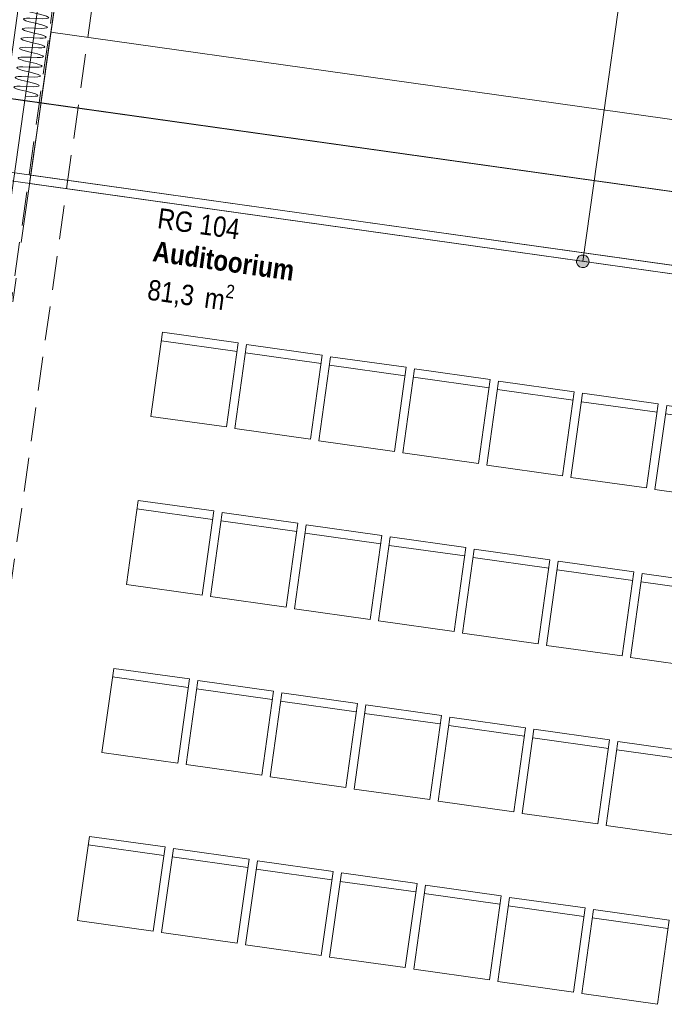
# Model space of a CAD drawing. Header units: millimetres. Extents: x 74467 to 235410, y -65 to 114857.
# Tile 14 of 256: x 82728 to 86525, y 76662 to 82462. Entities that reach past the tile are written whole.
import ezdxf
from ezdxf.enums import TextEntityAlignment as Align

# ---------------------------------------------------------------- set-up
doc = ezdxf.new("R2010")
doc.units = ezdxf.units.MM
doc.header["$MEASUREMENT"] = 0
for name, pattern in [('Katkend topelt', [1093.611073, 529.166651, -211.666656, 141.111112, -211.666656]), ('Katkend varjatud', [300, 200, -100]), ('Wipeout_Contour', [1000, 0, -1000])]:
    doc.linetypes.add(name, pattern=pattern)
for name, color, linetype in [('00 Kunstikonkursi LÜ jaoks asendi 2D', 7, 'Continuous'), ('00 Teljed.AR', 7, 'Continuous'), ('1235 Vahelaed.AR', 7, 'Continuous'), ('1237 Trepid.AR', 7, 'Continuous'), ('1247 Lamellid.AR', 7, 'Continuous'), ('1326 Seinapinnad.SA', 7, 'Continuous'), ('1330 Sisustus.SA', 7, 'Continuous'), ('9350 Netopind.AR', 7, 'Continuous'), ('Ruumi tekst', 7, 'Continuous')]:
    doc.layers.add(name, color=color, linetype=linetype)
doc.styles.add('GENERATED_STYLE_2', font='txt', dxfattribs={"width": 0.84})
doc.styles.add('GENERATED_STYLE_3', font='txt')
doc.styles.add('GENERATED_STYLE_4', font='txt', dxfattribs={"width": 0.84})

# ---------------------------------------------------------------- blocks, each defined once
blk = doc.blocks.new('Slab_4_1', base_point=(81076, 71840.2))
at = {"color": 254, "linetype": 'Wipeout_Contour', "lineweight": 0, "ltscale": 576925.485488}
blk.add_wipeout([(81076, 71840.2), (89651.7, 70634.9), (90077.3, 73662.7), (91081.9, 80814.9), (82506.7, 82019.7)], dxfattribs=at).dxf.layer = '1235 Vahelaed.AR'
at = {"layer": '1235 Vahelaed.AR', "color": 7, "linetype": 'Continuous', "lineweight": 13, "flags": 128}
blk.add_lwpolyline([(81076, 71840.2), (82506.7, 82019.7), (91081.9, 80814.9)], dxfattribs=at)
blk = doc.blocks.new('Slab_32_1', base_point=(83226.2, 87139.8))
at = {"color": 254, "linetype": 'Wipeout_Contour', "lineweight": 0, "ltscale": 608980.086724}
blk.add_wipeout([(83226.2, 87139.8), (82506.7, 82020.1), (91082, 80814.9), (91802.4, 85934.5), (90026.4, 86184.1)], dxfattribs=at).dxf.layer = '1235 Vahelaed.AR'
at = {"layer": '1235 Vahelaed.AR', "color": 7, "linetype": 'Continuous', "lineweight": 13, "flags": 128}
blk.add_lwpolyline([(83226.2, 87139.8), (90026.4, 86184.1), (91802.4, 85934.5), (91082, 80814.9), (82506.7, 82020.1)], close=True, dxfattribs=at)
blk = doc.blocks.new('Beam_24_1', base_point=(82076.8, 81080.8))
at = {"color": 254, "linetype": 'Wipeout_Contour', "lineweight": 0, "ltscale": 471011.250539}
blk.add_wipeout([(82235.3, 81058.6), (83043.2, 86807.1), (82884.7, 86829.3), (82076.8, 81080.8)], dxfattribs=at).dxf.layer = '1247 Lamellid.AR'
at = {"layer": '1247 Lamellid.AR', "color": 7, "linetype": 'Continuous', "lineweight": 13, "flags": 128}
for points in [[(82076.8, 81080.8), (82884.7, 86829.3)], [(82235.3, 81058.6), (83043.2, 86807.1)], [(82076.8, 81080.8), (82235.3, 81058.6)]]:
    blk.add_lwpolyline(points, dxfattribs=at)
blk = doc.blocks.new('Beam_55_1', base_point=(82081, 81110.5))
at = {"layer": '1247 Lamellid.AR', "color": 7, "linetype": 'Katkend varjatud', "lineweight": 13, "flags": 128}
for points in [[(82081, 81110.5), (82884.7, 86829.3)], [(82239.4, 81088.3), (83043.2, 86807.1)]]:
    blk.add_lwpolyline(points, dxfattribs=at)
blk = doc.blocks.new('Auditoorium_RG 104_20_1', base_point=(83456.8, 81402.2))
at = {"layer": '9350 Netopind.AR', "color": 7, "linetype": 'Continuous', "lineweight": 13, "flags": 128}
blk.add_lwpolyline([(81270.3, 72216.8), (81676.3, 72159.7), (81619.3, 71753.7), (89254.2, 70680.7), (89311.3, 71086.7), (89519.3, 71057.5), (90827.5, 80366), (82578.5, 81525.3), (82035.8, 77663.3), (82441.8, 77606.2), (82386.1, 77210.1), (81980.1, 77267.2)], close=True, dxfattribs=at)
at = {"layer": 'Ruumi tekst', "color": 7, "lineweight": 13, "char_height": 120, "attachment_point": 1, "rotation": 352}
for s, insert, style in [('\\A1;{\\pql;\\pt0,4600;\\fArial|b0|i0|c0|p34;RG 104\\fArial|b0|i0|c0|p34;\\A1{\\H.66x;\\S^  ;}\\fArial|b0|i0|c0|p34;\\fArial|b0|i0|c0|p34;\\A1{\\H.66x;\\S^  ;}}', (83550.9, 81353.2), 'GENERATED_STYLE_4'), ('\\A1;{\\pql;\\pt0,500;\\fArial|b1|i0|c0|p34;Auditoorium\\fArial|b1|i0|c0|p34;\\A1{\\H.66x;\\S^  ;}\\fArial|b1|i0|c0|p34;\\fArial|b1|i0|c0|p34;\\A1{\\H.66x;\\S^  ;}}', (83523.6, 81158.9), 'GENERATED_STYLE_2'), ('\\A1;{\\pql;\\pt0,4600;\\fArial|b0|i0|c0|p34;81,3\\fArial|b0|i0|c0|p34;\\A1{\\H.66x;\\S^  ;}\\fArial|b0|i0|c0|p34; m\\fArial|b0|i0|c0|p34;\\A1{\\H.66x;\\S2^  ;}}', (83496.6, 80967.2), 'GENERATED_STYLE_4')]:
    blk.add_mtext(s, dxfattribs=dict(at, insert=insert, style=style))
blk = doc.blocks.new('Samarõhukamber_RG 105_27_1', base_point=(83631.4, 86789.5))
at = {"layer": '9350 Netopind.AR', "color": 7, "linetype": 'Continuous', "lineweight": 13, "flags": 128}
blk.add_lwpolyline([(89230.2, 80641), (90009.6, 86186.5), (83572.8, 87091.1), (83009.2, 83080.5), (83207.2, 83052.7), (83151.6, 82656.6), (82745.6, 82713.6), (82585.5, 81574.8)], close=True, dxfattribs=at)
blk = doc.blocks.new('Opening_8_1')
at = {"layer": '1326 Seinapinnad.SA', "color": 7, "linetype": 'Katkend varjatud', "lineweight": 13, "flags": 128}
for points in [[(82936.7, 82636.3), (82233.8, 77635.4)], [(82461.6, 77603.4), (83164.4, 82604.3)], [(82233.8, 77635.4), (82461.6, 77603.4)]]:
    blk.add_lwpolyline(points, dxfattribs=at)
at = {"layer": '1326 Seinapinnad.SA', "color": 7, "linetype": 'Continuous', "lineweight": 15, "flags": 128}
blk.add_lwpolyline([(83164.4, 82604.3), (82936.7, 82636.3)], dxfattribs=at)
blk = doc.blocks.new('fuajee tool[341]_1', base_point=(86553.1, 77157.9))
at = {"layer": '1330 Sisustus.SA', "color": 253, "linetype": 'Continuous', "lineweight": 13, "true_color": 0xa5a6a4}
blk.add_line((86546.2, 77108.4), (86100.6, 77170.8), dxfattribs=at)
at = {"layer": '1330 Sisustus.SA', "color": 253, "linetype": 'Continuous', "lineweight": 13, "true_color": 0xa5a6a4, "flags": 128}
blk.add_lwpolyline([(86483.8, 76662.7), (86038.1, 76725.1), (86107.5, 77220.3), (86553.1, 77157.9)], close=True, dxfattribs=at)
blk = doc.blocks.new('fuajee tool[342]_1', base_point=(86058.3, 77229.7))
at = {"layer": '1330 Sisustus.SA', "color": 253, "linetype": 'Continuous', "lineweight": 13, "true_color": 0xa5a6a4}
blk.add_line((86051.4, 77180.2), (85605.7, 77242.6), dxfattribs=at)
at = {"layer": '1330 Sisustus.SA', "color": 253, "linetype": 'Continuous', "lineweight": 13, "true_color": 0xa5a6a4, "flags": 128}
blk.add_lwpolyline([(85989, 76734.5), (85543.3, 76797), (85612.7, 77292.1), (86058.3, 77229.7)], close=True, dxfattribs=at)
blk = doc.blocks.new('fuajee tool[343]_1', base_point=(85563.5, 77301.5))
at = {"layer": '1330 Sisustus.SA', "color": 253, "linetype": 'Continuous', "lineweight": 13, "true_color": 0xa5a6a4}
blk.add_line((85556.6, 77252), (85110.9, 77314.4), dxfattribs=at)
at = {"layer": '1330 Sisustus.SA', "color": 253, "linetype": 'Continuous', "lineweight": 13, "true_color": 0xa5a6a4, "flags": 128}
blk.add_lwpolyline([(85494.1, 76806.4), (85048.5, 76868.8), (85117.9, 77364), (85563.5, 77301.5)], close=True, dxfattribs=at)
blk = doc.blocks.new('fuajee tool[344]_1', base_point=(85068.7, 77373.4))
at = {"layer": '1330 Sisustus.SA', "color": 253, "linetype": 'Continuous', "lineweight": 13, "true_color": 0xa5a6a4}
blk.add_line((85061.8, 77323.8), (84616.1, 77386.3), dxfattribs=at)
at = {"layer": '1330 Sisustus.SA', "color": 253, "linetype": 'Continuous', "lineweight": 13, "true_color": 0xa5a6a4, "flags": 128}
blk.add_lwpolyline([(84999.3, 76878.2), (84553.7, 76940.6), (84623, 77435.8), (85068.7, 77373.4)], close=True, dxfattribs=at)
blk = doc.blocks.new('fuajee tool[345]_1', base_point=(84573.9, 77445.2))
at = {"layer": '1330 Sisustus.SA', "color": 253, "linetype": 'Continuous', "lineweight": 13, "true_color": 0xa5a6a4}
blk.add_line((84566.9, 77395.7), (84121.3, 77458.1), dxfattribs=at)
at = {"layer": '1330 Sisustus.SA', "color": 253, "linetype": 'Continuous', "lineweight": 13, "true_color": 0xa5a6a4, "flags": 128}
blk.add_lwpolyline([(84504.5, 76950), (84058.9, 77012.4), (84128.2, 77507.6), (84573.9, 77445.2)], close=True, dxfattribs=at)
blk = doc.blocks.new('fuajee tool[346]_1', base_point=(84079.1, 77517))
at = {"layer": '1330 Sisustus.SA', "color": 253, "linetype": 'Continuous', "lineweight": 13, "true_color": 0xa5a6a4}
blk.add_line((84072.1, 77467.5), (83626.5, 77529.9), dxfattribs=at)
at = {"layer": '1330 Sisustus.SA', "color": 253, "linetype": 'Continuous', "lineweight": 13, "true_color": 0xa5a6a4, "flags": 128}
blk.add_lwpolyline([(84009.7, 77021.8), (83564.1, 77084.3), (83633.4, 77579.4), (84079.1, 77517)], close=True, dxfattribs=at)
blk = doc.blocks.new('fuajee tool[347]_1', base_point=(83584.3, 77588.8))
at = {"layer": '1330 Sisustus.SA', "color": 253, "linetype": 'Continuous', "lineweight": 13, "true_color": 0xa5a6a4}
blk.add_line((83577.3, 77539.3), (83131.7, 77601.8), dxfattribs=at)
at = {"layer": '1330 Sisustus.SA', "color": 253, "linetype": 'Continuous', "lineweight": 13, "true_color": 0xa5a6a4, "flags": 128}
blk.add_lwpolyline([(83514.9, 77093.7), (83069.2, 77156.1), (83138.6, 77651.3), (83584.3, 77588.8)], close=True, dxfattribs=at)
blk = doc.blocks.new('fuajee tool[353]_1', base_point=(86696.8, 78147.5))
at = {"layer": '1330 Sisustus.SA', "color": 253, "linetype": 'Continuous', "lineweight": 13, "true_color": 0xa5a6a4}
blk.add_line((86689.9, 78098), (86244.2, 78160.4), dxfattribs=at)
at = {"layer": '1330 Sisustus.SA', "color": 253, "linetype": 'Continuous', "lineweight": 13, "true_color": 0xa5a6a4, "flags": 128}
blk.add_lwpolyline([(86627.4, 77652.3), (86181.8, 77714.8), (86251.1, 78209.9), (86696.8, 78147.5)], close=True, dxfattribs=at)
blk = doc.blocks.new('fuajee tool[354]_1', base_point=(86202, 78219.3))
at = {"layer": '1330 Sisustus.SA', "color": 253, "linetype": 'Continuous', "lineweight": 13, "true_color": 0xa5a6a4}
blk.add_line((86195, 78169.8), (85749.4, 78232.2), dxfattribs=at)
at = {"layer": '1330 Sisustus.SA', "color": 253, "linetype": 'Continuous', "lineweight": 13, "true_color": 0xa5a6a4, "flags": 128}
blk.add_lwpolyline([(86132.6, 77724.2), (85687, 77786.6), (85756.3, 78281.8), (86202, 78219.3)], close=True, dxfattribs=at)
blk = doc.blocks.new('fuajee tool[355]_1', base_point=(85707.2, 78291.2))
at = {"layer": '1330 Sisustus.SA', "color": 253, "linetype": 'Continuous', "lineweight": 13, "true_color": 0xa5a6a4}
blk.add_line((85700.2, 78241.6), (85254.6, 78304.1), dxfattribs=at)
at = {"layer": '1330 Sisustus.SA', "color": 253, "linetype": 'Continuous', "lineweight": 13, "true_color": 0xa5a6a4, "flags": 128}
blk.add_lwpolyline([(85637.8, 77796), (85192.2, 77858.4), (85261.5, 78353.6), (85707.2, 78291.2)], close=True, dxfattribs=at)
blk = doc.blocks.new('fuajee tool[356]_1', base_point=(85212.4, 78363))
at = {"layer": '1330 Sisustus.SA', "color": 253, "linetype": 'Continuous', "lineweight": 13, "true_color": 0xa5a6a4}
blk.add_line((85205.4, 78313.5), (84759.8, 78375.9), dxfattribs=at)
at = {"layer": '1330 Sisustus.SA', "color": 253, "linetype": 'Continuous', "lineweight": 13, "true_color": 0xa5a6a4, "flags": 128}
blk.add_lwpolyline([(85143, 77867.8), (84697.3, 77930.2), (84766.7, 78425.4), (85212.4, 78363)], close=True, dxfattribs=at)
blk = doc.blocks.new('fuajee tool[357]_1', base_point=(84717.5, 78434.8))
at = {"layer": '1330 Sisustus.SA', "color": 253, "linetype": 'Continuous', "lineweight": 13, "true_color": 0xa5a6a4}
blk.add_line((84710.6, 78385.3), (84265, 78447.7), dxfattribs=at)
at = {"layer": '1330 Sisustus.SA', "color": 253, "linetype": 'Continuous', "lineweight": 13, "true_color": 0xa5a6a4, "flags": 128}
blk.add_lwpolyline([(84648.2, 77939.6), (84202.5, 78002.1), (84271.9, 78497.2), (84717.5, 78434.8)], close=True, dxfattribs=at)
blk = doc.blocks.new('fuajee tool[358]_1', base_point=(84222.7, 78506.6))
at = {"layer": '1330 Sisustus.SA', "color": 253, "linetype": 'Continuous', "lineweight": 13, "true_color": 0xa5a6a4}
blk.add_line((84215.8, 78457.1), (83770.1, 78519.6), dxfattribs=at)
at = {"layer": '1330 Sisustus.SA', "color": 253, "linetype": 'Continuous', "lineweight": 13, "true_color": 0xa5a6a4, "flags": 128}
blk.add_lwpolyline([(84153.4, 78011.5), (83707.7, 78073.9), (83777.1, 78569.1), (84222.7, 78506.6)], close=True, dxfattribs=at)
blk = doc.blocks.new('fuajee tool[359]_1', base_point=(83727.9, 78578.5))
at = {"layer": '1330 Sisustus.SA', "color": 253, "linetype": 'Continuous', "lineweight": 13, "true_color": 0xa5a6a4}
blk.add_line((83721, 78529), (83275.3, 78591.4), dxfattribs=at)
at = {"layer": '1330 Sisustus.SA', "color": 253, "linetype": 'Continuous', "lineweight": 13, "true_color": 0xa5a6a4, "flags": 128}
blk.add_lwpolyline([(83658.6, 78083.3), (83212.9, 78145.7), (83282.3, 78640.9), (83727.9, 78578.5)], close=True, dxfattribs=at)
blk = doc.blocks.new('fuajee tool[365]_1', base_point=(86840.5, 79137.1))
at = {"layer": '1330 Sisustus.SA', "color": 253, "linetype": 'Continuous', "lineweight": 13, "true_color": 0xa5a6a4}
blk.add_line((86833.5, 79087.6), (86387.9, 79150), dxfattribs=at)
at = {"layer": '1330 Sisustus.SA', "color": 253, "linetype": 'Continuous', "lineweight": 13, "true_color": 0xa5a6a4, "flags": 128}
blk.add_lwpolyline([(86771.1, 78642), (86325.4, 78704.4), (86394.8, 79199.5), (86840.5, 79137.1)], close=True, dxfattribs=at)
blk = doc.blocks.new('fuajee tool[366]_1', base_point=(86345.6, 79209))
at = {"layer": '1330 Sisustus.SA', "color": 253, "linetype": 'Continuous', "lineweight": 13, "true_color": 0xa5a6a4}
blk.add_line((86338.7, 79159.4), (85893.1, 79221.9), dxfattribs=at)
at = {"layer": '1330 Sisustus.SA', "color": 253, "linetype": 'Continuous', "lineweight": 13, "true_color": 0xa5a6a4, "flags": 128}
blk.add_lwpolyline([(86276.3, 78713.8), (85830.6, 78776.2), (85900, 79271.4), (86345.6, 79209)], close=True, dxfattribs=at)
blk = doc.blocks.new('fuajee tool[367]_1', base_point=(85850.8, 79280.8))
at = {"layer": '1330 Sisustus.SA', "color": 253, "linetype": 'Continuous', "lineweight": 13, "true_color": 0xa5a6a4}
blk.add_line((85843.9, 79231.3), (85398.2, 79293.7), dxfattribs=at)
at = {"layer": '1330 Sisustus.SA', "color": 253, "linetype": 'Continuous', "lineweight": 13, "true_color": 0xa5a6a4, "flags": 128}
blk.add_lwpolyline([(85781.5, 78785.6), (85335.8, 78848), (85405.2, 79343.2), (85850.8, 79280.8)], close=True, dxfattribs=at)
blk = doc.blocks.new('fuajee tool[368]_1', base_point=(85356, 79352.6))
at = {"layer": '1330 Sisustus.SA', "color": 253, "linetype": 'Continuous', "lineweight": 13, "true_color": 0xa5a6a4}
blk.add_line((85349.1, 79303.1), (84903.4, 79365.5), dxfattribs=at)
at = {"layer": '1330 Sisustus.SA', "color": 253, "linetype": 'Continuous', "lineweight": 13, "true_color": 0xa5a6a4, "flags": 128}
blk.add_lwpolyline([(85286.7, 78857.4), (84841, 78919.9), (84910.4, 79415), (85356, 79352.6)], close=True, dxfattribs=at)
blk = doc.blocks.new('fuajee tool[369]_1', base_point=(84861.2, 79424.4))
at = {"layer": '1330 Sisustus.SA', "color": 253, "linetype": 'Continuous', "lineweight": 13, "true_color": 0xa5a6a4}
blk.add_line((84854.3, 79374.9), (84408.6, 79437.3), dxfattribs=at)
at = {"layer": '1330 Sisustus.SA', "color": 253, "linetype": 'Continuous', "lineweight": 13, "true_color": 0xa5a6a4, "flags": 128}
blk.add_lwpolyline([(84791.8, 78929.3), (84346.2, 78991.7), (84415.6, 79486.9), (84861.2, 79424.4)], close=True, dxfattribs=at)
blk = doc.blocks.new('fuajee tool[370]_1', base_point=(84366.4, 79496.3))
at = {"layer": '1330 Sisustus.SA', "color": 253, "linetype": 'Continuous', "lineweight": 13, "true_color": 0xa5a6a4}
blk.add_line((84359.5, 79446.8), (83913.8, 79509.2), dxfattribs=at)
at = {"layer": '1330 Sisustus.SA', "color": 253, "linetype": 'Continuous', "lineweight": 13, "true_color": 0xa5a6a4, "flags": 128}
blk.add_lwpolyline([(84297, 79001.1), (83851.4, 79063.5), (83920.7, 79558.7), (84366.4, 79496.3)], close=True, dxfattribs=at)
blk = doc.blocks.new('fuajee tool[371]_1', base_point=(83871.6, 79568.1))
at = {"layer": '1330 Sisustus.SA', "color": 253, "linetype": 'Continuous', "lineweight": 13, "true_color": 0xa5a6a4}
blk.add_line((83864.6, 79518.6), (83419, 79581), dxfattribs=at)
at = {"layer": '1330 Sisustus.SA', "color": 253, "linetype": 'Continuous', "lineweight": 13, "true_color": 0xa5a6a4, "flags": 128}
blk.add_lwpolyline([(83802.2, 79072.9), (83356.6, 79135.4), (83425.9, 79630.5), (83871.6, 79568.1)], close=True, dxfattribs=at)
blk = doc.blocks.new('fuajee tool[377]_1', base_point=(86984.1, 80126.7))
at = {"layer": '1330 Sisustus.SA', "color": 253, "linetype": 'Continuous', "lineweight": 13, "true_color": 0xa5a6a4}
blk.add_line((86977.2, 80077.2), (86531.5, 80139.7), dxfattribs=at)
at = {"layer": '1330 Sisustus.SA', "color": 253, "linetype": 'Continuous', "lineweight": 13, "true_color": 0xa5a6a4, "flags": 128}
blk.add_lwpolyline([(86914.8, 79631.6), (86469.1, 79694), (86538.5, 80189.2), (86984.1, 80126.7)], close=True, dxfattribs=at)
blk = doc.blocks.new('fuajee tool[378]_1', base_point=(86489.3, 80198.6))
at = {"layer": '1330 Sisustus.SA', "color": 253, "linetype": 'Continuous', "lineweight": 13, "true_color": 0xa5a6a4}
blk.add_line((86482.4, 80149.1), (86036.7, 80211.5), dxfattribs=at)
at = {"layer": '1330 Sisustus.SA', "color": 253, "linetype": 'Continuous', "lineweight": 13, "true_color": 0xa5a6a4, "flags": 128}
blk.add_lwpolyline([(86419.9, 79703.4), (85974.3, 79765.8), (86043.7, 80261), (86489.3, 80198.6)], close=True, dxfattribs=at)
blk = doc.blocks.new('fuajee tool[379]_1', base_point=(85994.5, 80270.4))
at = {"layer": '1330 Sisustus.SA', "color": 253, "linetype": 'Continuous', "lineweight": 13, "true_color": 0xa5a6a4}
blk.add_line((85987.5, 80220.9), (85541.9, 80283.3), dxfattribs=at)
at = {"layer": '1330 Sisustus.SA', "color": 253, "linetype": 'Continuous', "lineweight": 13, "true_color": 0xa5a6a4, "flags": 128}
blk.add_lwpolyline([(85925.1, 79775.2), (85479.5, 79837.7), (85548.8, 80332.8), (85994.5, 80270.4)], close=True, dxfattribs=at)
blk = doc.blocks.new('fuajee tool[380]_1', base_point=(85499.7, 80342.2))
at = {"layer": '1330 Sisustus.SA', "color": 253, "linetype": 'Continuous', "lineweight": 13, "true_color": 0xa5a6a4}
blk.add_line((85492.7, 80292.7), (85047.1, 80355.1), dxfattribs=at)
at = {"layer": '1330 Sisustus.SA', "color": 253, "linetype": 'Continuous', "lineweight": 13, "true_color": 0xa5a6a4, "flags": 128}
blk.add_lwpolyline([(85430.3, 79847.1), (84984.7, 79909.5), (85054, 80404.7), (85499.7, 80342.2)], close=True, dxfattribs=at)
blk = doc.blocks.new('fuajee tool[381]_1', base_point=(85004.9, 80414.1))
at = {"layer": '1330 Sisustus.SA', "color": 253, "linetype": 'Continuous', "lineweight": 13, "true_color": 0xa5a6a4}
blk.add_line((84997.9, 80364.6), (84552.3, 80427), dxfattribs=at)
at = {"layer": '1330 Sisustus.SA', "color": 253, "linetype": 'Continuous', "lineweight": 13, "true_color": 0xa5a6a4, "flags": 128}
blk.add_lwpolyline([(84935.5, 79918.9), (84489.8, 79981.3), (84559.2, 80476.5), (85004.9, 80414.1)], close=True, dxfattribs=at)
blk = doc.blocks.new('fuajee tool[382]_1', base_point=(84510, 80485.9))
at = {"layer": '1330 Sisustus.SA', "color": 253, "linetype": 'Continuous', "lineweight": 13, "true_color": 0xa5a6a4}
blk.add_line((84503.1, 80436.4), (84057.5, 80498.8), dxfattribs=at)
at = {"layer": '1330 Sisustus.SA', "color": 253, "linetype": 'Continuous', "lineweight": 13, "true_color": 0xa5a6a4, "flags": 128}
blk.add_lwpolyline([(84440.7, 79990.7), (83995, 80053.2), (84064.4, 80548.3), (84510, 80485.9)], close=True, dxfattribs=at)
blk = doc.blocks.new('fuajee tool[383]_1', base_point=(84015.2, 80557.7))
at = {"layer": '1330 Sisustus.SA', "color": 253, "linetype": 'Continuous', "lineweight": 13, "true_color": 0xa5a6a4}
blk.add_line((84008.3, 80508.2), (83562.6, 80570.6), dxfattribs=at)
at = {"layer": '1330 Sisustus.SA', "color": 253, "linetype": 'Continuous', "lineweight": 13, "true_color": 0xa5a6a4, "flags": 128}
blk.add_lwpolyline([(83945.9, 80062.6), (83500.2, 80125), (83569.6, 80620.2), (84015.2, 80557.7)], close=True, dxfattribs=at)
blk = doc.blocks.new('Curtain #1580[552]_1', base_point=(81949.6, 77675.4))
at = {"layer": '1330 Sisustus.SA', "color": 253, "linetype": 'Continuous', "lineweight": 13, "true_color": 0xa5a6a4}
for p, q in [((81949.6, 77675.4), (82659.4, 82725.7)), ((82147.7, 77647.5), (82857.5, 82697.9))]:
    blk.add_line(p, q, dxfattribs=at)
at = {"layer": '1330 Sisustus.SA', "color": 253, "linetype": 'Continuous', "lineweight": 13, "true_color": 0xa5a6a4, "flags": 128}
for points in [[(82857.5, 82697.9), (82819.9, 82699.5), (82799.5, 82698.8), (82787.3, 82696.8), (82782.8, 82693.8), (82786.3, 82689.7), (82797.5, 82684.5), (82816.9, 82678.1), (82853.5, 82669.3), (82890, 82660.5), (82909.4, 82654.1), (82920.6, 82648.9), (82924.1, 82644.8), (82919.6, 82641.7), (82907.4, 82639.8), (82887, 82639), (82849.4, 82640.7), (82811.9, 82642.3), (82791.4, 82641.5), (82779.2, 82639.6), (82774.8, 82636.6), (82778.2, 82632.4), (82789.4, 82627.2), (82808.8, 82620.8), (82845.4, 82612.1), (82882, 82603.3), (82901.4, 82596.9), (82912.6, 82591.7), (82916, 82587.5), (82911.6, 82584.5), (82899.4, 82582.6), (82879, 82581.8), (82841.4, 82583.4), (82803.8, 82585.1), (82783.4, 82584.3), (82771.2, 82582.4), (82766.8, 82579.3), (82770.2, 82575.2), (82781.4, 82570), (82800.8, 82563.6), (82837.4, 82554.8), (82873.9, 82546), (82893.3, 82539.7), (82904.6, 82534.4), (82908, 82530.3), (82903.6, 82527.3), (82891.3, 82525.3), (82870.9, 82524.6), (82833.3, 82526.2), (82795.8, 82527.8), (82775.4, 82527), (82763.1, 82525.1), (82758.7, 82522.1), (82762.1, 82518), (82773.4, 82512.7), (82792.8, 82506.4), (82829.3, 82497.6), (82865.9, 82488.8), (82885.3, 82482.4), (82896.5, 82477.2), (82899.9, 82473.1), (82895.5, 82470), (82883.3, 82468.1), (82862.9, 82467.3), (82825.3, 82469), (82787.7, 82470.6), (82767.3, 82469.8), (82755.1, 82467.9), (82750.7, 82464.9), (82754.1, 82460.7), (82765.3, 82455.5), (82784.7, 82449.1), (82821.3, 82440.3), (82857.8, 82431.6), (82877.2, 82425.2), (82888.5, 82420), (82891.9, 82415.8), (82887.5, 82412.8), (82875.2, 82410.9), (82854.8, 82410.1), (82817.3, 82411.7), (82779.7, 82413.4), (82759.3, 82412.6), (82747, 82410.6), (82742.6, 82407.6), (82746, 82403.5), (82757.3, 82398.3), (82776.7, 82391.9), (82813.2, 82383.1), (82849.8, 82374.3), (82869.2, 82367.9), (82880.4, 82362.7), (82883.8, 82358.6), (82879.4, 82355.6), (82867.2, 82353.6), (82846.8, 82352.9), (82809.2, 82354.5), (82771.6, 82356.1), (82751.2, 82355.3), (82739, 82353.4), (82734.6, 82350.4), (82738, 82346.3), (82749.2, 82341), (82768.6, 82334.7), (82805.2, 82325.9), (82841.8, 82317.1), (82861.2, 82310.7), (82872.4, 82305.5), (82875.8, 82301.4), (82871.4, 82298.3), (82859.1, 82296.4), (82838.7, 82295.6), (82801.2, 82297.2), (82763.6, 82298.9), (82743.2, 82298.1), (82731, 82296.2), (82726.5, 82293.1), (82729.9, 82289), (82741.2, 82283.8), (82760.6, 82277.4), (82797.1, 82268.6), (82833.7, 82259.8), (82853.1, 82253.5), (82864.3, 82248.2), (82867.8, 82244.1), (82863.3, 82241.1), (82851.1, 82239.2), (82830.7, 82238.4), (82793.1, 82240), (82755.5, 82241.6), (82735.1, 82240.9), (82722.9, 82238.9), (82718.5, 82235.9), (82721.9, 82231.8), (82733.1, 82226.6), (82752.5, 82220.2), (82789.1, 82211.4), (82825.7, 82202.6), (82845.1, 82196.2), (82856.3, 82191), (82859.7, 82186.9), (82855.3, 82183.8), (82843.1, 82181.9), (82822.7, 82181.1), (82785.1, 82182.8), (82747.5, 82184.4), (82727.1, 82183.6), (82714.9, 82181.7), (82710.4, 82178.7), (82713.9, 82174.5), (82725.1, 82169.3), (82744.5, 82162.9), (82781.1, 82154.2), (82817.6, 82145.4), (82837, 82139), (82848.3, 82133.8), (82851.7, 82129.6), (82847.2, 82126.6), (82835, 82124.7), (82814.6, 82123.9), (82777, 82125.5), (82739.5, 82127.2), (82719.1, 82126.4), (82706.8, 82124.5), (82702.4, 82121.4), (82705.8, 82117.3), (82717, 82112.1), (82736.4, 82105.7), (82773, 82096.9), (82809.6, 82088.1), (82829, 82081.8), (82840.2, 82076.5), (82843.6, 82072.4), (82839.2, 82069.4), (82827, 82067.4), (82806.6, 82066.7), (82769, 82068.3), (82731.4, 82069.9), (82711, 82069.1), (82698.8, 82067.2), (82694.4, 82064.2), (82697.8, 82060.1), (82709, 82054.8), (82728.4, 82048.5), (82765, 82039.7), (82801.5, 82030.9), (82820.9, 82024.5), (82832.2, 82019.3), (82835.6, 82015.2), (82831.2, 82012.1), (82818.9, 82010.2), (82798.5, 82009.4), (82760.9, 82011.1)], [(82147.7, 77647.5), (82111.1, 77656.3), (82091.7, 77662.7), (82080.5, 77667.9), (82077.1, 77672.1), (82081.5, 77675.1), (82093.7, 77677), (82114.1, 77677.8), (82151.7, 77676.2), (82189.3, 77674.5), (82209.7, 77675.3), (82221.9, 77677.2), (82226.3, 77680.3), (82222.9, 77684.4), (82211.7, 77689.6), (82192.3, 77696), (82155.7, 77704.8), (82119.2, 77713.6), (82099.8, 77719.9), (82088.5, 77725.2), (82085.1, 77729.3), (82089.5, 77732.3), (82101.8, 77734.3), (82122.2, 77735), (82159.8, 77733.4), (82197.3, 77731.8), (82217.7, 77732.5), (82230, 77734.5), (82234.4, 77737.5), (82231, 77741.6), (82219.8, 77746.9), (82200.3, 77753.2), (82163.8, 77762), (82127.2, 77770.8), (82107.8, 77777.2), (82096.6, 77782.4), (82093.2, 77786.5), (82097.6, 77789.6), (82109.8, 77791.5), (82130.2, 77792.3), (82167.8, 77790.6), (82205.4, 77789), (82225.8, 77789.8), (82238, 77791.7), (82242.4, 77794.7), (82239, 77798.9), (82227.8, 77804.1), (82208.4, 77810.5), (82171.8, 77819.3), (82135.3, 77828), (82115.9, 77834.4), (82104.6, 77839.6), (82101.2, 77843.8), (82105.6, 77846.8), (82117.9, 77848.7), (82138.3, 77849.5), (82175.8, 77847.9), (82213.4, 77846.2), (82233.8, 77847), (82246.1, 77848.9), (82250.5, 77852), (82247.1, 77856.1), (82235.8, 77861.3), (82216.4, 77867.7), (82179.9, 77876.5), (82143.3, 77885.3), (82123.9, 77891.7), (82112.7, 77896.9), (82109.3, 77901), (82113.7, 77904), (82125.9, 77906), (82146.3, 77906.7), (82183.9, 77905.1), (82221.5, 77903.5), (82241.9, 77904.3), (82254.1, 77906.2), (82258.5, 77909.2), (82255.1, 77913.3), (82243.9, 77918.6), (82224.5, 77924.9), (82187.9, 77933.7), (82151.3, 77942.5), (82131.9, 77948.9), (82120.7, 77954.1), (82117.3, 77958.2), (82121.7, 77961.3), (82134, 77963.2), (82154.4, 77964), (82191.9, 77962.3), (82229.5, 77960.7), (82249.9, 77961.5), (82262.1, 77963.4), (82266.6, 77966.5), (82263.2, 77970.6), (82251.9, 77975.8), (82232.5, 77982.2), (82196, 77991), (82159.4, 77999.8), (82140, 78006.1), (82128.8, 78011.4), (82125.3, 78015.5), (82129.8, 78018.5), (82142, 78020.4), (82162.4, 78021.2), (82200, 78019.6), (82237.6, 78018), (82258, 78018.7), (82270.2, 78020.7), (82274.6, 78023.7), (82271.2, 78027.8), (82260, 78033), (82240.6, 78039.4), (82204, 78048.2), (82167.4, 78057), (82148, 78063.4), (82136.8, 78068.6), (82133.4, 78072.7), (82137.8, 78075.7), (82150, 78077.7), (82170.4, 78078.5), (82208, 78076.8), (82245.6, 78075.2), (82266, 78076), (82278.2, 78077.9), (82282.7, 78080.9), (82279.2, 78085.1), (82268, 78090.3), (82248.6, 78096.7), (82212, 78105.4), (82175.5, 78114.2), (82156.1, 78120.6), (82144.9, 78125.8), (82141.4, 78130), (82145.9, 78133), (82158.1, 78134.9), (82178.5, 78135.7), (82216.1, 78134.1), (82253.6, 78132.4), (82274.1, 78133.2), (82286.3, 78135.1), (82290.7, 78138.2), (82287.3, 78142.3), (82276.1, 78147.5), (82256.7, 78153.9), (82220.1, 78162.7), (82183.5, 78171.5), (82164.1, 78177.8), (82152.9, 78183.1), (82149.5, 78187.2), (82153.9, 78190.2), (82166.1, 78192.2), (82186.5, 78192.9), (82224.1, 78191.3), (82261.7, 78189.7), (82282.1, 78190.4), (82294.3, 78192.4), (82298.7, 78195.4), (82295.3, 78199.5), (82284.1, 78204.8), (82264.7, 78211.1), (82228.1, 78219.9), (82191.6, 78228.7), (82172.2, 78235.1), (82160.9, 78240.3), (82157.5, 78244.4), (82161.9, 78247.5), (82174.2, 78249.4), (82194.6, 78250.2), (82232.2, 78248.5), (82269.7, 78246.9), (82290.1, 78247.7), (82302.4, 78249.6), (82306.8, 78252.6), (82303.4, 78256.8), (82292.1, 78262), (82272.7, 78268.4), (82236.2, 78277.2), (82199.6, 78285.9), (82180.2, 78292.3), (82169, 78297.5), (82165.6, 78301.7), (82170, 78304.7), (82182.2, 78306.6), (82202.6, 78307.4), (82240.2, 78305.8), (82277.8, 78304.1), (82298.2, 78304.9), (82310.4, 78306.8), (82314.8, 78309.9), (82311.4, 78314), (82300.2, 78319.2), (82280.8, 78325.6), (82244.2, 78334.4)]]:
    blk.add_lwpolyline(points, dxfattribs=at)
blk = doc.blocks.new('Stair_3_1')
at = {"layer": '1237 Trepid.AR', "linetype": 'Continuous', "lineweight": 0, "true_color": 0x000000}
blk.add_hatch(color=178, dxfattribs=at).paths.add_polyline_path([(86081.6, 81033, 1), (86007.4, 81043.4, 1)])
at = {"layer": '1237 Trepid.AR', "color": 7, "linetype": 'Continuous', "lineweight": 13}
for p, q in [((86169.7, 81929.5), (86428.9, 83773.7)), ((83076.5, 83559.2), (82793.5, 81545.6)), ((83037, 83278.6), (82911.8, 82387.3)), ((82911.8, 82387.3), (82786.5, 81496.1)), ((82911.8, 82387.3), (89536.7, 81456.3)), ((89536.7, 81456.3), (82911.8, 82387.3)), ((82911.8, 82387.3), (89536.7, 81456.3)), ((86044.5, 81038.2), (86169.7, 81929.5)), ((82793.5, 81545.6), (89418.4, 80614.5)), ((82786.5, 81496.1), (89411.4, 80565))]:
    blk.add_line(p, q, dxfattribs=at)
at = {"layer": '1237 Trepid.AR', "color": 7, "linetype": 'Continuous', "lineweight": 13, "flags": 128}
blk.add_lwpolyline([(86081.6, 81033, 1), (86007.4, 81043.4, 1)], format="xyb", close=True, dxfattribs=at)
blk = doc.blocks.new('Standard grid marker_5')
at = {"layer": '00 Teljed.AR', "color": 252, "linetype": 'Katkend topelt', "lineweight": 13, "true_color": 0x8c8d8c}
blk.add_line((500, 0), (55500, 0), dxfattribs=at)
at = {"layer": '00 Teljed.AR', "color": 252, "lineweight": 13, "true_color": 0x8c8d8c, "style": 'GENERATED_STYLE_3'}
for tag, p in [('AC_MarkerText_1_0', (-55.7, -25.4)), ('AC_MarkerText_1_1', (56344.3, -25.4))]:
    blk.add_attdef(tag, text='', height=200, rotation=278, dxfattribs=at).set_placement(p, align=Align.TOP_CENTER)

msp = doc.modelspace()

# ---------------------------------------------------------------- block references
at = {"layer": '1235 Vahelaed.AR', "color": 7, "linetype": 'Continuous', "lineweight": 13}
msp.add_blockref('Slab_4_1', (81076, 71840.2), dxfattribs=at)

# ---------------------------------------------------------------- next in the draw order: block references
msp.add_blockref('Slab_32_1', (83226.2, 87139.8), dxfattribs=at)

# ---------------------------------------------------------------- next in the draw order: block references
at = {"layer": '1247 Lamellid.AR', "color": 7, "lineweight": 13}
msp.add_blockref('Beam_24_1', (82076.8, 81080.8), dxfattribs=at)

# ---------------------------------------------------------------- next in the draw order: block references
msp.add_blockref('Beam_55_1', (82081, 81110.5), dxfattribs=at)

# ---------------------------------------------------------------- next in the draw order: wipeouts: each hides what was drawn before it
at = {"color": 254, "linetype": 'Wipeout_Contour', "lineweight": 0, "ltscale": 2114394.831306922}
msp.add_wipeout([(85800.3, 114798.7), (85283.2, 113762.1), (81457.7, 105547.9), (79754.2, 98873.6), (74745, 58252.1), (78841, 57691.9), (79724.5, 63897.4), (78115.9, 65420.5), (79009.9, 71803.1), (79406.1, 71747.7), (79876.3, 75104.9), (81262.8, 74910.7), (81927.7, 79472.6), (80911.9, 79614.8), (81132.4, 81189.5), (82153, 81046.5), (85252, 103464.9), (90613.8, 114702.2)], dxfattribs=at).dxf.layer = '00 Kunstikonkursi LÜ jaoks asendi 2D'

# ---------------------------------------------------------------- next in the draw order: block references
at = {"layer": '1326 Seinapinnad.SA', "color": 7, "linetype": 'Continuous', "lineweight": 13}
msp.add_blockref('Opening_8_1', (0, 0), dxfattribs=at)
at = {"layer": '1330 Sisustus.SA', "color": 253, "linetype": 'Continuous', "lineweight": 13, "true_color": 0xa5a6a4}
for name, p in [('Curtain #1580[552]_1', (81949.6, 77675.4)), ('fuajee tool[383]_1', (84015.2, 80557.7)), ('fuajee tool[382]_1', (84510, 80485.9)), ('fuajee tool[381]_1', (85004.9, 80414.1)), ('fuajee tool[380]_1', (85499.7, 80342.2)), ('fuajee tool[379]_1', (85994.5, 80270.4)), ('fuajee tool[378]_1', (86489.3, 80198.6)), ('fuajee tool[377]_1', (86984.1, 80126.7)), ('fuajee tool[371]_1', (83871.6, 79568.1)), ('fuajee tool[370]_1', (84366.4, 79496.3)), ('fuajee tool[369]_1', (84861.2, 79424.4)), ('fuajee tool[368]_1', (85356, 79352.6)), ('fuajee tool[367]_1', (85850.8, 79280.8)), ('fuajee tool[366]_1', (86345.6, 79209)), ('fuajee tool[365]_1', (86840.5, 79137.1)), ('fuajee tool[359]_1', (83727.9, 78578.5)), ('fuajee tool[358]_1', (84222.7, 78506.6)), ('fuajee tool[357]_1', (84717.5, 78434.8)), ('fuajee tool[356]_1', (85212.4, 78363)), ('fuajee tool[355]_1', (85707.2, 78291.2)), ('fuajee tool[354]_1', (86202, 78219.3)), ('fuajee tool[353]_1', (86696.8, 78147.5)), ('fuajee tool[347]_1', (83584.3, 77588.8)), ('fuajee tool[346]_1', (84079.1, 77517)), ('fuajee tool[345]_1', (84573.9, 77445.2)), ('fuajee tool[344]_1', (85068.7, 77373.4)), ('fuajee tool[343]_1', (85563.5, 77301.5)), ('fuajee tool[342]_1', (86058.3, 77229.7)), ('fuajee tool[341]_1', (86553.1, 77157.9))]:
    msp.add_blockref(name, p, dxfattribs=at)

# ---------------------------------------------------------------- next in the draw order: wipeouts: each hides what was drawn before it
at = {"color": 254, "linetype": 'Wipeout_Contour', "lineweight": 0, "ltscale": 1106957.325690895}
msp.add_wipeout([(86371.6, 105811.4), (85252, 103464.9), (118693.5, 103518.1), (139774.1, 103480.6), (139783.7, 82997), (142852.8, 81554), (142830.8, 105959.2)], dxfattribs=at).dxf.layer = '00 Kunstikonkursi LÜ jaoks asendi 2D'

# ---------------------------------------------------------------- next in the draw order: linework, layer by layer
at = {"layer": '9350 Netopind.AR', "color": 254, "linetype": 'Continuous', "lineweight": 0, "true_color": 0xe5e5e5, "flags": 128}
msp.add_lwpolyline([(89230.2, 80641), (90009.6, 86186.5), (83572.8, 87091.1), (83009.2, 83080.5), (83207.2, 83052.7), (83151.6, 82656.6), (82745.6, 82713.6), (82585.5, 81574.8)], close=True, dxfattribs=at)
at = {"layer": '9350 Netopind.AR', "color": 151, "linetype": 'Continuous', "lineweight": 0, "true_color": 0x99ccff, "flags": 128}
msp.add_lwpolyline([(81270.3, 72216.8), (81676.3, 72159.7), (81619.3, 71753.7), (89254.2, 70680.7), (89311.3, 71086.7), (89519.3, 71057.5), (90827.5, 80366), (82578.5, 81525.3), (82035.8, 77663.3), (82441.8, 77606.2), (82386.1, 77210.1), (81980.1, 77267.2)], close=True, dxfattribs=at)

# ---------------------------------------------------------------- next in the draw order: block references
at = {"layer": '00 Teljed.AR', "color": 7, "linetype": 'Continuous', "lineweight": 13, "zscale": 1000, "rotation": 82}
msp.add_blockref('Standard grid marker_5', (78710.8, 52496.1), dxfattribs=at)
at = {"layer": '1237 Trepid.AR', "color": 7, "linetype": 'Continuous', "lineweight": 13}
msp.add_blockref('Stair_3_1', (0, 0), dxfattribs=at)
at = {"layer": '9350 Netopind.AR', "color": 7, "linetype": 'Continuous', "lineweight": 13}
for name, p in [('Samarõhukamber_RG 105_27_1', (83631.4, 86789.5)), ('Auditoorium_RG 104_20_1', (83456.8, 81402.2))]:
    msp.add_blockref(name, p, dxfattribs=at)

doc.saveas('drawing.dxf')
